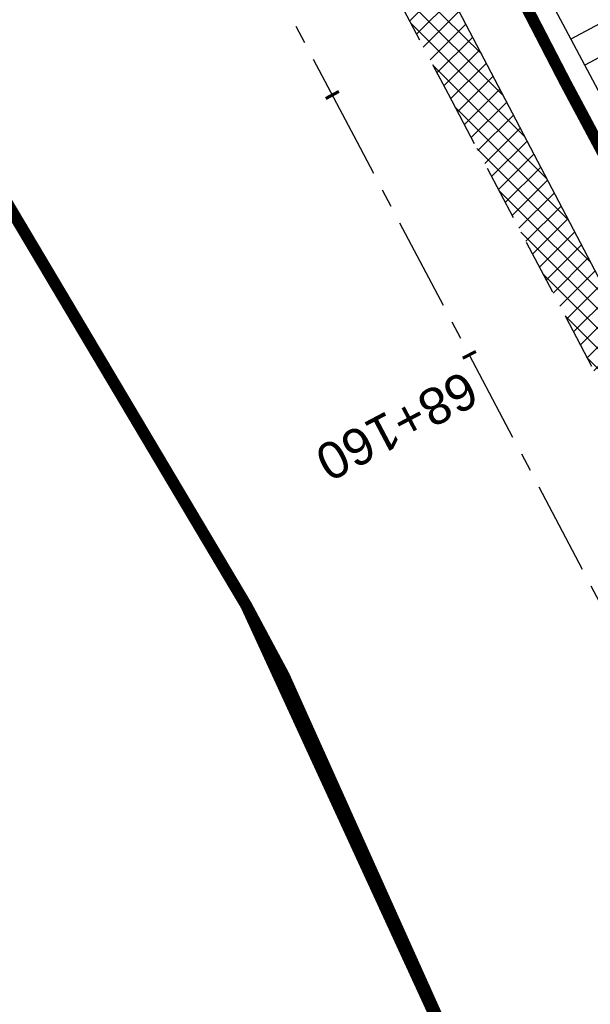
# Model space of a CAD drawing. Header units: metres. Extents: x 7529682 to 7533711, y 5721195 to 5727842.
# Tile 145 of 232: x 7530475 to 7530494, y 5726290 to 5726323. Entities that reach past the tile are written whole.
import ezdxf

# ---------------------------------------------------------------- set-up
doc = ezdxf.new("R2010")
doc.units = ezdxf.units.M
for name, pattern in [('817-dzialki-09-05-04$0$HIDDEN', [0.375, 0.25, -0.125]), ('ACAD_ISO05W100', [33, 24, -3, 0, -3, 0, -3]), ('CENTER', [50.800000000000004, 31.75, -6.35, 6.35, -6.35]), ('HIDDEN', [9.524999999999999, 6.35, -3.175])]:
    doc.linetypes.add(name, pattern=pattern)
for name, color, linetype in [('C-DROGI-SYTUACJA-ETYKIETY', 7, 'Continuous'), ('D-hatch-pobocza', 131, 'Continuous'), ('D-pobocza', 60, 'Continuous'), ('D-rowy', 160, 'Continuous'), ('D-skarpa', 2, 'Continuous'), ('D-skarpa-kreskowanie', 2, 'Continuous')]:
    doc.layers.add(name, color=color, linetype=linetype)
doc.layers.add('D-hatch-ciag-pieszo-rowerowy', color=7, linetype='Continuous', lineweight=13, true_color=0xff9f80)
doc.layers.add('D-LR-etap-III', color=7, linetype='817-dzialki-09-05-04$0$HIDDEN', lineweight=50, true_color=0x00008f)
for name, color, linetype, lineweight in [('D-krawędzie', 3, 'Continuous', 30), ('D-oś', 10, 'CENTER', 30), ('D-pas-drogowy', 7, 'ACAD_ISO05W100', 50)]:
    doc.layers.add(name, color=color, linetype=linetype, lineweight=lineweight)
doc.styles.get("Standard").update_dxf_attribs({"font": 'arial.ttf'})
pattern_1 = [(45, (0, 0), (-0.3367596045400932, 0.3367596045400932), []), (135, (0, 0), (-0.3367596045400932, -0.3367596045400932), [])]

# ---------------------------------------------------------------- blocks, each defined once
blk = doc.blocks.new('AeccTickLine')
at = {"color": 0, "linetype": 'ByBlock', "lineweight": -2}
blk.add_line((0, 1), (-3.673819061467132e-16, -1), dxfattribs=at)

msp = doc.modelspace()

# ---------------------------------------------------------------- hatches: boundary and pattern name
at = {"layer": 'D-hatch-ciag-pieszo-rowerowy'}
h = msp.add_hatch(dxfattribs=at)
h.set_pattern_fill('ANSI37', color=256, scale=0.15, style=0)
h.set_pattern_definition(pattern_1)
edge = h.paths.add_edge_path()
edge.add_line((7530579.998522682, 5726163.493739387), (7530582.284496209, 5726164.518555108))
edge.add_line((7530582.284496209, 5726164.518555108), (7530574.938047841, 5726178.433592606))
edge.add_arc((7530619.154135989, 5726201.777490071), 49.99999999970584, 202.6680019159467, 207.8318275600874, ccw=False)
edge.add_line((7530573.016462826, 5726182.507951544), (7530570.149922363, 5726189.371401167))
edge.add_arc((7530524.012249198, 5726170.10186264), 50.00000000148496, 22.66800191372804, 27.59343639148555)
edge.add_line((7530568.325081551, 5726193.261588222), (7530565.111118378, 5726199.411048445))
edge.add_arc((7530529.660852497, 5726180.883267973), 40.00000000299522, 27.5934364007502, 33.13088798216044)
edge.add_line((7530563.157820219, 5726202.745407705), (7530555.510576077, 5726214.462444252))
edge.add_arc((7530589.007543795, 5726236.324583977), 39.99999999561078, 208.4475238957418, 213.1308879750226, ccw=False)
edge.add_line((7530553.837393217, 5726217.270437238), (7530543.027684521, 5726237.223001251))
edge.add_line((7530543.027684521, 5726237.223001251), (7530528.098577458, 5726266.318802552))
edge.add_line((7530528.098577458, 5726266.318802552), (7530507.524476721, 5726305.703644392))
edge.add_line((7530507.524476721, 5726305.703644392), (7530488.365786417, 5726341.908676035))
edge.add_line((7530488.365786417, 5726341.908676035), (7530485.291037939, 5726347.724119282))
edge.add_line((7530485.291037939, 5726347.724119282), (7530482.336740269, 5726347.963133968))
edge.add_line((7530482.336740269, 5726347.963133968), (7530486.156097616, 5726340.739370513))
edge.add_line((7530486.156097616, 5726340.739370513), (7530505.311679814, 5726304.540212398))
edge.add_line((7530505.311679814, 5726304.540212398), (7530525.878466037, 5726265.169372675))
edge.add_line((7530525.878466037, 5726265.169372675), (7530540.816194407, 5726236.056769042))
edge.add_line((7530540.816194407, 5726236.056769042), (7530551.687957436, 5726215.98966512))
edge.add_arc((7530586.858108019, 5726235.043811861), 40.00000000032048, 208.4475238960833, 213.1308879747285)
edge.add_line((7530553.361140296, 5726213.181672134), (7530560.998180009, 5726201.480270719))
edge.add_arc((7530527.501212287, 5726179.618130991), 40.00000000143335, 27.59343638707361, 33.130887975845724, ccw=False)
edge.add_line((7530562.95147817, 5726198.145911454), (7530566.059636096, 5726192.19889448))
edge.add_arc((7530521.746803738, 5726169.039168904), 50.00000000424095, 22.668001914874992, 27.593436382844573, ccw=False)
edge.add_line((7530567.884476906, 5726188.308707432), (7530570.753025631, 5726181.440449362))
edge.add_arc((7530616.890698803, 5726200.709987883), 50.00000000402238, 202.6680019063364, 207.8318275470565)
edge.add_line((7530572.674610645, 5726177.366090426), (7530579.998522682, 5726163.493739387))
at = {"layer": 'D-hatch-pobocza'}
h = msp.add_hatch(dxfattribs=at)
h.set_pattern_fill('ANSI37', color=256, scale=0.15, style=0)
h.set_pattern_definition(pattern_1)
h.paths.add_polyline_path([(7530484.05, 5726334.34), (7530471.92, 5726357.11), (7530458.95, 5726381.07), (7530447.57, 5726403.23), (7530435.55, 5726425.46), (7530424.34, 5726446.96), (7530408.219999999, 5726477.68), (7530396.719999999, 5726499.26), (7530381.74, 5726527.87), (7530371.44, 5726547.5), (7530359.58, 5726569.81), (7530349.42, 5726588.72), (7530332.29, 5726621.37), (7530323.719999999, 5726638.05), (7530306.54, 5726670.82), (7530298.559999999, 5726686.33), (7530287.259999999, 5726707.54), (7530284.291048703, 5726713.261271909), (7530282.669641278, 5726712.403913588), (7530284.501430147, 5726708.939695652), (7530291.375516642, 5726695.939652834), (7530296.045865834, 5726687.107244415), (7530304.46414878, 5726671.186868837), (7530316.603827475, 5726648.181421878), (7530333.058434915, 5726617.014067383), (7530350.00379698, 5726585.00616126), (7530367.257623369, 5726552.315762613), (7530385.762825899, 5726517.234589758), (7530404.054360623, 5726482.546167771), (7530421.086512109, 5726450.182125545), (7530442.441939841, 5726409.661369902), (7530463.421308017, 5726369.849931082), (7530489.269347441, 5726320.82820421), (7530506.411845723, 5726288.291398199), (7530524.314558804, 5726254.7836642), (7530540.549094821, 5726224.891183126), (7530548.272673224, 5726210.668598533), (7530551.69684983, 5726207.034942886), (7530543.21, 5726222.9), (7530538.34, 5726232.11), (7530533.7, 5726240.35), (7530511.95, 5726280.97), (7530499.24, 5726305.31)])

# ---------------------------------------------------------------- linework, layer by layer
at = {"layer": 'D-krawędzie', "linetype": 'HIDDEN', "ltscale": 0.3}
msp.add_lwpolyline([(7530304.46414878, 5726671.186868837), (7530316.603827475, 5726648.181421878), (7530333.058434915, 5726617.014067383), (7530350.00379698, 5726585.00616126), (7530367.257623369, 5726552.315762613), (7530385.762825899, 5726517.234589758), (7530404.054360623, 5726482.546167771), (7530421.086512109, 5726450.182125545), (7530442.441939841, 5726409.661369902), (7530463.421308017, 5726369.849931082), (7530489.269347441, 5726320.82820421), (7530506.411845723, 5726288.291398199), (7530524.314558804, 5726254.7836642), (7530540.549094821, 5726224.891183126), (7530548.24, 5726210.73)], dxfattribs=at)
at = {"layer": 'D-LR-etap-III', "ltscale": 10, "flags": 128}
msp.add_lwpolyline([(7531750.474471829, 5723895.103125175, 0.4, 0.4, 0), (7531750.505, 5723895.13, 0.4, 0.4, 0), (7531682.71, 5724022.92, 0.4, 0.4, 0), (7531619.177023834, 5724147.203692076, 0.4, 0.4, 0), (7531592.308960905, 5724198.48863389, 0.4, 0.4, 0), (7531553.263875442, 5724272.918564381, 0.4, 0.4, 0), (7531504.019999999, 5724366.79, 0.4, 0.4, 0), (7531482.09, 5724407.62, 0.4, 0.4, 0), (7531412.350402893, 5724541.182759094, 0.4, 0.4, 0), (7531388.463669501, 5724586.929768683, 0.4, 0.4, 0), (7531345.12, 5724669.94, 0.4, 0.4, 0), (7531127.66, 5725081.67, 0.4, 0.4, 0), (7531059.253139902, 5725211.040795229, 0.4, 0.4, 0), (7531008.007244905, 5725307.953830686, 0.4, 0.4, 0), (7530964.181635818, 5725390.835555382, 0.4, 0.4, 0), (7530914.557354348, 5725484.683561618, 0.4, 0.4, 0), (7530865.243241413, 5725577.493975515, 0.4, 0.4, 0), (7530840.085257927, 5725624.058651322, 0.4, 0.4, 0), (7530802.559525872, 5725694.924584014, 0.4, 0.4, 0), (7530755.54, 5725787.51, 0.4, 0.4, 0), (7530708.717810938, 5725876.303221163, 0.4, 0.4, 0), (7530695.12, 5725902.09, 0.4, 0.4, 0), (7530642.91397006, 5726001.07839487, 0.4, 0.4, 0), (7530634.934723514, 5726016.146615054, 0.4, 0.4, 0), (7530610.820000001, 5726061.929999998, 0.4, 0.4, 0), (7530610.820000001, 5726061.929999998, 0.4, 0.4, 0), (7530607.21, 5726063.51, 0.4, 0.4, 0), (7530597.42, 5726080.68, 0.4, 0.4, 0), (7530591.16, 5726088.44, 0.4, 0.4, 0), (7530581.28, 5726107.21, 0.4, 0.4, 0), (7530571.29, 5726130.56, 0.4, 0.4, 0), (7530549.554994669, 5726171.527317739, 0.4, 0.4, 0), (7530531.014309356, 5726206.473807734, 0.4, 0.4, 0), (7530516.461208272, 5726236.016618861, 0.4, 0.4, 0), (7530500.798929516, 5726266.141265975, 0.4, 0.4, 0), (7530491.349999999, 5726283.94, 0.4, 0.4, 0), (7530482.4, 5726303.41, 0.4, 0.4, 0), (7530482.4, 5726303.41, 0.4, 0.4, 0), (7530450.41, 5726357.28, 0.4, 0.4, 0), (7530397.759396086, 5726458.499907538, 0.4, 0.4, 0), (7530334.707815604, 5726583.664702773, 0.4, 0.4, 0), (7530303.939274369, 5726645.167943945, 0.4, 0.4, 0), (7530300.509779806, 5726651.777515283, 0.4, 0.4, 0), (7530289.213532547, 5726671.966724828, 0.4, 0.4, 0), (7530281.54, 5726685.57, 0.4, 0.4, 0), (7530261.37085633, 5726724.163374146, 0.4, 0.4, 0), (7530254.03, 5726738.21, 0.4, 0.4, 0), (7530197.219999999, 5726845.06, 0.4, 0.4, 0), (7530194.71, 5726849.15, 0.4, 0.4, 0), (7530195.92, 5726850.75, 0.4, 0.4, 0), (7530170.546669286, 5726892.961489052, 0.4, 0.4, 0), (7530143.174718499, 5726945.065838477, 0.4, 0.4, 0), (7530105.059999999, 5727018.32, 0.4, 0.4, 0), (7530100.059999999, 5727027.16, 0.4, 0.4, 0), (7530062.318670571, 5727099.625398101, 0.4, 0.4, 0), (7530015.378537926, 5727189.420463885, 0.4, 0.4, 0), (7529983.207960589, 5727250.206596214, 0.4, 0.4, 0), (7529953.284293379, 5727306.74720398, 0.4, 0.4, 0), (7529900.67053443, 5727406.15903814, 0.4, 0.4, 0), (7529890.630239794, 5727425.131178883, 0.4, 0.4, 0), (7529875.155383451, 5727454.426350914, 0.4, 0.4, 0), (7529857.560096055, 5727487.787346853, 0.4, 0.4, 0), (7529835.194401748, 5727530.19312405, 0.4, 0.4, 0), (7529811.740544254, 5727574.662079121, 0.4, 0.4, 0), (7529792.101859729, 5727611.922638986, 0.4, 0.4, 0), (7529768.066117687, 5727657.469613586, 0.4, 0.4, 0), (7529755.210566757, 5727682.131373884, 0.4, 0.4, 0), (7529753.309999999, 5727681.13, 0.4, 0.4, 0), (7529739.21, 5727707.77, 0.4, 0.4, 0), (7529735.394745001, 5727711.251990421, 0.4, 0.4, 0), (7529725.42, 5727730.2, 0.4, 0.4, 0), (7529723.55, 5727729.88, 0.4, 0.4, 0), (7529695.566668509, 5727782.932080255, 0.4, 0.4, 0), (7529717.67971874, 5727794.024357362, 0.4, 0.4, 0), (7529736.274870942, 5727758.647400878, 0.4, 0.4, 0), (7529736.274870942, 5727758.647400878, 0.4, 0.4, 0), (7529744.511003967, 5727750.406106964, 0.4, 0.4, 0), (7529744.511003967, 5727750.406106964, 0.4, 0.4, 0), (7529750.282568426, 5727738.549848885, 0.4, 0.4, 0), (7529777.108510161, 5727687.569424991, 0.4, 0.4, 0), (7529796.51537536, 5727651.329932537, 0.4, 0.4, 0), (7529814.937945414, 5727616.793170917, 0.4, 0.4, 0), (7529839.006722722, 5727572.303976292, 0.4, 0.4, 0), (7529860.617626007, 5727532.509108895, 0.4, 0.4, 0), (7529882.348967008, 5727491.504261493, 0.4, 0.4, 0), (7529904.865139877, 5727449.096370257, 0.4, 0.4, 0), (7529920.747384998, 5727418.884773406, 0.4, 0.4, 0), (7529946.676504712, 5727368.547487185, 0.4, 0.4, 0), (7529972.024701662, 5727320.573310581, 0.4, 0.4, 0), (7529987.740014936, 5727290.153392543, 0.4, 0.4, 0), (7529996.497385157, 5727273.661630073, 0.4, 0.4, 0), (7530017.541471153, 5727234.202689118, 0.4, 0.4, 0), (7530033.053657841, 5727204.864166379, 0.4, 0.4, 0), (7530051.622983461, 5727170.222745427, 0.4, 0.4, 0), (7530069.276612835, 5727137.015751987, 0.4, 0.4, 0), (7530089.385386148, 5727097.533639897, 0.4, 0.4, 0), (7530109.712512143, 5727060.746615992, 0.4, 0.4, 0), (7530136.769722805, 5727011.640131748, 0.4, 0.4, 0), (7530162.446686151, 5726962.743777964, 0.4, 0.4, 0), (7530187.674104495, 5726916.992101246, 0.4, 0.4, 0), (7530207.820739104, 5726879.335323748, 0.4, 0.4, 0), (7530230.625609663, 5726834.518686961, 0.4, 0.4, 0), (7530262.288093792, 5726776.61832811, 0.4, 0.4, 0), (7530277.509672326, 5726760.213143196, 0.4, 0.4, 0), (7530286.036865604, 5726744.106684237, 0.4, 0.4, 0), (7530288.097472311, 5726735.884066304, 0.4, 0.4, 0), (7530290.393870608, 5726725.046963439, 0.4, 0.4, 0), (7530296.17664807, 5726713.582980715, 0.4, 0.4, 0), (7530302.726195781, 5726701.18226779, 0.4, 0.4, 0), (7530325.685047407, 5726657.466383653, 0.4, 0.4, 0), (7530343.243978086, 5726623.648592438, 0.4, 0.4, 0), (7530360.229820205, 5726591.746871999, 0.4, 0.4, 0), (7530383.20855044, 5726548.059469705, 0.4, 0.4, 0), (7530406.017875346, 5726503.605514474, 0.4, 0.4, 0), (7530427.464919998, 5726462.620289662, 0.4, 0.4, 0), (7530447.9278544, 5726424.388014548, 0.4, 0.4, 0), (7530471.126878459, 5726379.920667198, 0.4, 0.4, 0), (7530490.501003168, 5726343.033350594, 0.4, 0.4, 0), (7530509.499458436, 5726306.733076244, 0.4, 0.4, 0), (7530529.890269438, 5726267.244072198, 0.4, 0.4, 0), (7530543.852446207, 5726238.990319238, 0.4, 0.4, 0), (7530554.808897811, 5726218.943990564, 0.4, 0.4, 0), (7530559.027108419, 5726212.223286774, 0.4, 0.4, 0), (7530563.060988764, 5726206.409670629, 0.4, 0.4, 0), (7530566.93354971, 5726200.463543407, 0.4, 0.4, 0), (7530569.771022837, 5726194.901501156, 0.4, 0.4, 0), (7530571.47319415, 5726191.282350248, 0.4, 0.4, 0), (7530572.839142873, 5726188.024533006, 0.4, 0.4, 0), (7530575.295071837, 5726182.034664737, 0.4, 0.4, 0), (7530579.736851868, 5726173.306070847, 0.4, 0.4, 0), (7530583.3, 5726167.41, 0.4, 0.4, 0), (7530593.4, 5726163.33, 0.4, 0.4, 0), (7530598.618375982, 5726155.264489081, 0.4, 0.4, 0), (7530608.258304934, 5726140.497132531, 0.4, 0.4, 0), (7530603.269999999, 5726136.83, 0.4, 0.4, 0), (7530606.53, 5726131.84, 0.4, 0.4, 0), (7530604.239057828, 5726124.21679044, 0.4, 0.4, 0), (7530605.847136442, 5726121.630127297, 0.4, 0.4, 0), (7530608.971611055, 5726116.164124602, 0.4, 0.4, 0), (7530618.114293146, 5726097.791111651, 0.4, 0.4, 0), (7530651.213125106, 5726034.959524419, 0.4, 0.4, 0), (7530670.243741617, 5725998.61095082, 0.4, 0.4, 0), (7530698.075474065, 5725945.952624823, 0.4, 0.4, 0), (7530716.505955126, 5725911.3051464, 0.4, 0.4, 0), (7530735.223454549, 5725875.667401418, 0.4, 0.4, 0), (7530752.504235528, 5725842.154920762, 0.4, 0.4, 0), (7530778.310652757, 5725793.501254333, 0.4, 0.4, 0), (7530797.499961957, 5725756.381811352, 0.4, 0.4, 0), (7530812.518974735, 5725728.28874362, 0.4, 0.4, 0), (7530820.039295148, 5725713.160404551, 0.4, 0.4, 0), (7530822.422446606, 5725710.193574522, 0.4, 0.4, 0), (7530833.154893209, 5725688.800634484, 0.4, 0.4, 0), (7530849.629354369, 5725656.158601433, 0.4, 0.4, 0), (7530867.98290276, 5725621.963939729, 0.4, 0.4, 0), (7530872.629809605, 5725612.88760475, 0.4, 0.4, 0), (7530880.354488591, 5725597.594500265, 0.4, 0.4, 0), (7530883.839446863, 5725593.389159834, 0.4, 0.4, 0), (7530891.782113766, 5725587.763349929, 0.4, 0.4, 0), (7530895.038670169, 5725584.280746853, 0.4, 0.4, 0), (7530897.033644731, 5725580.941110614, 0.4, 0.4, 0), (7530900.951646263, 5725579.945856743, 0.4, 0.4, 0), (7530904.80970798, 5725571.977328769, 0.4, 0.4, 0), (7530903.682362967, 5725568.566434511, 0.4, 0.4, 0), (7530908.900614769, 5725558.844845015, 0.4, 0.4, 0), (7530910.252030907, 5725545.671606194, 0.4, 0.4, 0), (7530912.872986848, 5725538.645543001, 0.4, 0.4, 0), (7530945.278171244, 5725478.464284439, 0.4, 0.4, 0), (7530959.692318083, 5725450.24628822, 0.4, 0.4, 0), (7531002.82670893, 5725368.192370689, 0.4, 0.4, 0), (7531044.703532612, 5725290.314293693, 0.4, 0.4, 0), (7531064.098839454, 5725253.212562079, 0.4, 0.4, 0), (7531083.010253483, 5725216.677517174, 0.4, 0.4, 0), (7531113.013137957, 5725158.465613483, 0.4, 0.4, 0), (7531137.364304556, 5725113.07076138, 0.4, 0.4, 0), (7531150.830830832, 5725086.711759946, 0.4, 0.4, 0), (7531159.745663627, 5725076.640848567, 0.4, 0.4, 0), (7531166.309999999, 5725074.58, 0.4, 0.4, 0), (7531172.29, 5725062.58, 0.4, 0.4, 0), (7531170.589828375, 5725055.605912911, 0.4, 0.4, 0), (7531173.732823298, 5725044.080706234, 0.4, 0.4, 0), (7531215.342008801, 5724964.859648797, 0.4, 0.4, 0), (7531238.054496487, 5724921.684649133, 0.4, 0.4, 0), (7531262.389821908, 5724875.282876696, 0.4, 0.4, 0), (7531295.587160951, 5724811.265731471, 0.4, 0.4, 0), (7531348.487908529, 5724712.362812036, 0.4, 0.4, 0), (7531363.740817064, 5724682.68394264, 0.4, 0.4, 0), (7531366.986905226, 5724675.865317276, 0.4, 0.4, 0), (7531382.541261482, 5724646.110625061, 0.4, 0.4, 0), (7531401.299165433, 5724610.874551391, 0.4, 0.4, 0), (7531428.964837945, 5724558.862274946, 0.4, 0.4, 0), (7531449.111202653, 5724520.397801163, 0.4, 0.4, 0), (7531477.292992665, 5724465.831467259, 0.4, 0.4, 0), (7531500.996290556, 5724421.112506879, 0.4, 0.4, 0), (7531512.121834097, 5724400.549045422, 0.4, 0.4, 0), (7531513.78163794, 5724396.757451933, 0.4, 0.4, 0), (7531526.32, 5724379.39, 0.4, 0.4, 0), (7531566.783642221, 5724302.73628205, 0.4, 0.4, 0), (7531578.579156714, 5724282.774819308, 0.4, 0.4, 0), (7531584.232619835, 5724273.111246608, 0.4, 0.4, 0), (7531590.109283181, 5724263.508189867, 0.4, 0.4, 0), (7531593.027899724, 5724258.771479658, 0.4, 0.4, 0), (7531595.711841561, 5724254.226824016, 0.4, 0.4, 0), (7531601.659976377, 5724243.898197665, 0.4, 0.4, 0), (7531606.097733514, 5724235.986407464, 0.4, 0.4, 0), (7531609.382207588, 5724230.799061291, 0.4, 0.4, 0), (7531611.580260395, 5724227.671180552, 0.4, 0.4, 0), (7531612.707802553, 5724225.86410867, 0.4, 0.4, 0), (7531618.665224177, 5724214.480919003, 0.4, 0.4, 0), (7531619.885522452, 5724212.333950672, 0.4, 0.4, 0), (7531620.931818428, 5724210.787064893, 0.4, 0.4, 0), (7531623.518605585, 5724207.111542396, 0.4, 0.4, 0), (7531626.143926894, 5724203.61306897, 0.4, 0.4, 0), (7531632.022984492, 5724196.485954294, 0.4, 0.4, 0), (7531653.949089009, 5724152.617641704, 0.4, 0.4, 0), (7531656.750690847, 5724143.103797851, 0.4, 0.4, 0), (7531659.61440691, 5724133.254504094, 0.4, 0.4, 0), (7531661.627147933, 5724128.646047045, 0.4, 0.4, 0.01093811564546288), (7531674.314987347, 5724101.43546424, 0.4, 0.4, 0), (7531685.137626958, 5724081.408252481, 0.4, 0.4, 0), (7531692.159945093, 5724066.277333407, 0.4, 0.4, 0), (7531699.662164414, 5724051.388120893, 0.4, 0.4, 0), (7531704.480624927, 5724040.808561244, 0.4, 0.4, 0), (7531704.480624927, 5724040.808561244, 0.4, 0.4, 0), (7531704.401251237, 5724037.368913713, 0.4, 0.4, 0), (7531720.383609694, 5724003.441317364, 0.4, 0.4, 0), (7531728.79890528, 5723986.206298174, 0.4, 0.4, 0), (7531733.237926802, 5723977.192631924, 0.4, 0.4, 0), (7531736.750027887, 5723969.505210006, 0.4, 0.4, 0), (7531737.336143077, 5723968.518916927, 0.4, 0.4, 0), (7531738.285051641, 5723967.699360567, 0.4, 0.4, 0), (7531742.180915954, 5723962.346428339, 0.4, 0.4, 0), (7531744.286141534, 5723958.615526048, 0.4, 0.4, 0), (7531755.393260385, 5723944.192617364, 0.4, 0.4, 0), (7531758.69, 5723936.76, 0.4, 0.4, 0), (7531780.08, 5723929.25, 0.4, 0.4, 0), (7531792.611989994, 5723906.337708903, 0.4, 0.4, 0), (7531792.611989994, 5723906.337708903, 0.4, 0.4, 0), (7531756.962094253, 5723883.055323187, 0.4, 0.4, 0), (7531750.46, 5723895.130000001, 0.4, 0.4, 0), (7531750.46, 5723895.130000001, 0, 0, 0)], format="xyseb", dxfattribs=at)
at = {"layer": 'D-oś', "ltscale": 0.1}
msp.add_lwpolyline([(7530594.845000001, 5726110.895), (7530540.21, 5726214.45), (7530503.320056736, 5726286.650988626), (7530486.173361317, 5726319.195761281), (7530460.324927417, 5726368.21823651), (7530439.345630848, 5726408.029539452), (7530417.989237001, 5726448.552129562), (7530400.958415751, 5726480.913646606), (7530382.667120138, 5726515.601615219), (7530364.162298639, 5726550.68206594), (7530346.909504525, 5726583.37050876), (7530329.964237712, 5726615.378234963), (7530313.508365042, 5726646.547986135), (7530301.370075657, 5726669.550802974)], dxfattribs=at)
at = {"layer": 'D-pas-drogowy', "ltscale": 0.2, "flags": 128}
msp.add_lwpolyline([(7531633.018560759, 5724182.834272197, 0.4, 0.4, 0), (7531617.558899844, 5724211.608162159, 0.4, 0.4, 0), (7531566.783642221, 5724302.73628205, 0.4, 0.4, 0), (7531538.419082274, 5724356.469679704, 0.4, 0.4, 0), (7531526.32, 5724379.39, 0.4, 0.4, 0), (7531516.102085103, 5724393.607319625, 0.4, 0.4, 0.001485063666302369), (7531513.78037409, 5724396.837773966, 0.4, 0.4, 0), (7531501.87, 5724413.41, 0.4, 0.4, 0), (7531474.926107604, 5724464.507896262, 0.4, 0.4, 0), (7531446.200436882, 5724518.992313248, 0.4, 0.4, 0), (7531424.962185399, 5724559.262257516, 0.4, 0.4, 0), (7531398.444460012, 5724609.565801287, 0.4, 0.4, 0), (7531379.647455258, 5724645.216004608, 0.4, 0.4, 0), (7531365.23, 5724672.56, 0.4, 0.4, 0), (7531341.305752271, 5724717.915356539, 0.4, 0.4, 0), (7531312.899996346, 5724771.788898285, 0.4, 0.4, 0), (7531292.590923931, 5724810.306502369, 0.4, 0.4, 0), (7531259.391619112, 5724873.271351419, 0.4, 0.4, 0), (7531233.740401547, 5724921.922582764, 0.4, 0.4, 0), (7531203.072738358, 5724980.092044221, 0.4, 0.4, 0), (7531173.471398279, 5725036.225177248, 0.4, 0.4, 0), (7531168.269999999, 5725046.09, 0.4, 0.4, 0), (7531172.29, 5725062.58, 0.4, 0.4, 0), (7531166.309999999, 5725074.58, 0.4, 0.4, 0), (7531150.32, 5725079.6, 0.4, 0.4, 0), (7531141.5, 5725096.43, 0.4, 0.4, 0), (7531109.311735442, 5725157.814415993, 0.4, 0.4, 0), (7531086.641300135, 5725201.047918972, 0.4, 0.4, 0), (7531059.198258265, 5725253.383662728, 0.4, 0.4, 0), (7531028.206828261, 5725312.48946212, 0.4, 0.4, 0), (7530999.104694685, 5725367.990143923, 0.4, 0.4, 0), (7530956.247527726, 5725449.724815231, 0.4, 0.4, 0), (7530924.397774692, 5725510.463768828, 0.4, 0.4, 0), (7530897.509999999, 5725561.74, 0.4, 0.4, 0), (7530894.46, 5725566.14, 0.4, 0.4, 0), (7530892.16, 5725570.49, 0.4, 0.4, 0), (7530869.362688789, 5725613.307018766, 0.4, 0.4, 0), (7530861.693971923, 5725627.704613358, 0.4, 0.4, 0), (7530852.74, 5725644.52, 0.4, 0.4, 0), (7530831.509999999, 5725684.2, 0.4, 0.4, 0), (7530811.13, 5725722.52, 0.4, 0.4, 0), (7530792.3476413, 5725757.940652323, 0.4, 0.4, 0), (7530768.03, 5725803.8, 0.4, 0.4, 0), (7530748.768542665, 5725840.178507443, 0.4, 0.4, 0), (7530727.7, 5725879.97, 0.4, 0.4, 0), (7530712.0981582, 5725909.54523909, 0.4, 0.4, 0), (7530693.644105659, 5725944.645156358, 0.4, 0.4, 0), (7530665.702224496, 5725997.538976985, 0.4, 0.4, 0), (7530641.759999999, 5726042.88, 0.4, 0.4, 0), (7530616.5, 5726091.48, 0.4, 0.4, 0), (7530604.628439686, 5726114.319880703, 0.4, 0.4, -0.007762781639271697), (7530602.5, 5726118.43, 0.4, 0.4, 0), (7530603.992037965, 5726123.394821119, 0.4, 0.4, 0), (7530606.53, 5726131.84, 0.4, 0.4, 0), (7530603.269999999, 5726136.83, 0.4, 0.4, 0), (7530593.775620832, 5726151.368713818, 0.4, 0.4, 0), (7530590.202637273, 5726156.84001263, 0.4, 0.4, 0), (7530583.3, 5726167.41, 0.4, 0.4, 0), (7530580.578343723, 5726170.427567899, 0.4, 0.4, 0), (7530575.849999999, 5726175.67, 0.4, 0.4, 0), (7530569.009999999, 5726186.66, 0.4, 0.4, 0), (7530562.555322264, 5726199.189409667, 0.4, 0.4, 0), (7530555.67, 5726211.39, 0.4, 0.4, 0), (7530548.29, 5726224.23, 0.4, 0.4, 0), (7530540.58, 5726237.71, 0.4, 0.4, 0), (7530532.679999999, 5726252.65, 0.4, 0.4, 0), (7530524.059999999, 5726269.35, 0.4, 0.4, 0), (7530502.82, 5726309.91, 0.4, 0.4, 0), (7530488.83, 5726336.63, 0.4, 0.4, 0), (7530466.03, 5726380.16, 0.4, 0.4, 0), (7530438.469999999, 5726432.77, 0.4, 0.4, 0), (7530424.53, 5726459.09, 0.4, 0.4, 0), (7530401.63, 5726502.97, 0.4, 0.4, 0), (7530383.38, 5726538.06, 0.4, 0.4, 0), (7530353.969999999, 5726593.52, 0.4, 0.4, 0), (7530338.469999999, 5726622.74, 0.4, 0.4, 0), (7530322.009999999, 5726653.88, 0.4, 0.4, 0), (7530297.54, 5726700.33, 0.4, 0.4, 0), (7530287.38, 5726719.6, 0.4, 0.4, 0), (7530285.94993921, 5726722.315508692, 0.4, 0.4, 0), (7530280.259999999, 5726733.12, 0.4, 0.4, 0), (7530266.73, 5726758.74, 0.4, 0.4, 0), (7530260.42, 5726770.47, 0.4, 0.4, 0), (7530253.25, 5726783.82, 0.4, 0.4, 0), (7530244.95, 5726799.33, 0.4, 0.4, 0), (7530239.389999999, 5726808.49, 0.4, 0.4, 0), (7530238.29, 5726807.9, 0.4, 0.4, 0), (7530218.11, 5726850.67, 0.4, 0.4, 0), (7530175.906646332, 5726928.168028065, 0.4, 0.4, 0), (7530096.679999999, 5727076.15, 0.4, 0.4, 0), (7530094.679999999, 5727079.89, 0.4, 0.4, 0), (7530064.59693469, 5727135.522637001, 0.4, 0.4, 0), (7530046.730970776, 5727168.8921561, 0.4, 0.4, 0), (7530025.803045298, 5727208.461374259, 0.4, 0.4, 0), (7530012.846501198, 5727232.979315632, 0.4, 0.4, 0), (7529994.15, 5727268.45, 0.4, 0.4, 0), (7529981.670868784, 5727291.93018666, 0.4, 0.4, 0), (7529949.889999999, 5727351.73, 0.4, 0.4, 0), (7529924.75, 5727399.03, 0.4, 0.4, 0), (7529915.515824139, 5727417.099754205, 0.4, 0.4, 0), (7529885.83, 5727475.19, 0.4, 0.4, 0), (7529862.559999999, 5727519.97, 0.4, 0.4, 0), (7529852.984923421, 5727538.191086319, 0.4, 0.4, 0), (7529836.513084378, 5727569.51130111, 0.4, 0.4, 0), (7529815.36890814, 5727609.140983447, 0.4, 0.4, 0), (7529792.795203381, 5727651.247499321, 0.4, 0.4, 0), (7529774.199114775, 5727685.858348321, 0.4, 0.4, 0), (7529746.966026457, 5727736.059440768, 0.4, 0.4, 0), (7529733.92, 5727757.62, 0.4, 0.4, 0), (7529708.607472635, 5727806.388536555, 0.4, 0.4, 0), (7529688.491967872, 5727796.344621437, 0.4, 0.4, 0), (7529723.55, 5727729.88, 0.4, 0.4, 0), (7529725.42, 5727730.2, 0.4, 0.4, 0), (7529735.38, 5727711.28, 0.4, 0.4, 0), (7529739.21, 5727707.77, 0.4, 0.4, 0), (7529753.309999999, 5727681.13, 0.4, 0.4, 0), (7529755.178396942, 5727682.114424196, 0.4, 0.4, 0), (7529792.101859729, 5727611.922638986, 0.4, 0.4, 0), (7529811.740544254, 5727574.662079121, 0.4, 0.4, 0), (7529835.194401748, 5727530.19312405, 0.4, 0.4, 0), (7529857.560096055, 5727487.787346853, 0.4, 0.4, 0), (7529875.155383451, 5727454.426350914, 0.4, 0.4, 0), (7529890.630239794, 5727425.131178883, 0.4, 0.4, 0), (7529900.67053443, 5727406.15903814, 0.4, 0.4, 0), (7529953.284293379, 5727306.74720398, 0.4, 0.4, 0), (7529983.207960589, 5727250.206596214, 0.4, 0.4, 0), (7530015.378537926, 5727189.420463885, 0.4, 0.4, 0), (7530062.318670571, 5727099.625398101, 0.4, 0.4, 0), (7530100.059999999, 5727027.16, 0.4, 0.4, 0), (7530105.059999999, 5727018.32, 0.4, 0.4, 0), (7530143.174718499, 5726945.065838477, 0.4, 0.4, 0), (7530170.546669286, 5726892.961489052, 0.4, 0.4, 0), (7530195.92, 5726850.75, 0.4, 0.4, 0), (7530194.71, 5726849.15, 0.4, 0.4, 0), (7530197.219999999, 5726845.06, 0.4, 0.4, 0), (7530254.03, 5726738.21, 0.4, 0.4, 0), (7530261.37085633, 5726724.163374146, 0.4, 0.4, 0), (7530281.54, 5726685.57, 0.4, 0.4, 0), (7530289.213532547, 5726671.966724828, 0.4, 0.4, 0), (7530300.509779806, 5726651.777515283, 0.4, 0.4, 0), (7530303.939274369, 5726645.167943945, 0.4, 0.4, 0), (7530334.707815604, 5726583.664702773, 0.4, 0.4, 0), (7530397.759396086, 5726458.499907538, 0.4, 0.4, 0), (7530450.41, 5726357.28, 0.4, 0.4, 0), (7530482.4, 5726303.41, 0.4, 0.4, 0), (7530483.687990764, 5726301.003383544, 0.4, 0.4, 0), (7530491.349999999, 5726283.94, 0.4, 0.4, 0), (7530512.67, 5726243.78, 0.4, 0.4, 0), (7530529.429999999, 5726209.46, 0.4, 0.4, 0), (7530571.29, 5726130.56, 0.4, 0.4, 0), (7530581.28, 5726107.21, 0.4, 0.4, 0), (7530591.16, 5726088.44, 0.4, 0.4, 0), (7530597.42, 5726080.68, 0.4, 0.4, 0), (7530607.21, 5726063.51, 0.4, 0.4, 0), (7530610.820000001, 5726061.929999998, 0.4, 0.4, 0), (7530634.934723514, 5726016.146615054, 0.4, 0.4, 0), (7530642.91397006, 5726001.07839487, 0.4, 0.4, 0), (7530695.12, 5725902.09, 0.4, 0.4, 0), (7530708.717810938, 5725876.303221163, 0.4, 0.4, 0), (7530755.54, 5725787.51, 0.4, 0.4, 0), (7530802.559525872, 5725694.924584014, 0.4, 0.4, 0), (7530840.085257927, 5725624.058651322, 0.4, 0.4, 0), (7530865.243241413, 5725577.493975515, 0.4, 0.4, 0), (7530914.557354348, 5725484.683561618, 0.4, 0.4, 0), (7530964.181635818, 5725390.835555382, 0.4, 0.4, 0), (7531008.007244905, 5725307.953830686, 0.4, 0.4, 0), (7531059.253139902, 5725211.040795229, 0.4, 0.4, 0), (7531127.66, 5725081.67, 0.4, 0.4, 0), (7531345.12, 5724669.94, 0.4, 0.4, 0), (7531388.463669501, 5724586.929768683, 0.4, 0.4, 0), (7531412.350402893, 5724541.182759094, 0.4, 0.4, 0), (7531482.09, 5724407.62, 0.4, 0.4, 0), (7531504.019999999, 5724366.79, 0.4, 0.4, 0), (7531519.374444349, 5724337.520497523, 0.4, 0.4, 0), (7531563.748815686, 5724252.931583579, 0.4, 0.4, 0), (7531602.175111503, 5724179.681224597, 0.4, 0.4, 0), (7531619.177023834, 5724147.203692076, 0.4, 0.4, 0), (7531625.038493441, 5724135.63500206, 0.4, 0.4, 0), (7531656.796442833, 5724073.31633882, 0.4, 0.4, 0), (7531675.12, 5724037.36, 0.4, 0.4, 0), (7531682.71, 5724022.92, 0.4, 0.4, 0), (7531705.565196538, 5723979.810545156, 0.4, 0.4, 0), (7531736.605941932, 5723921.261514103, 0.4, 0.4, 0), (7531750.46, 5723895.130000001, 0.4, 0.4, 0), (7531740.769999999, 5723886.56, 0.4, 0.4, 0), (7531732.86, 5723885, 0.4, 0.4, 0), (7531722.179999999, 5723887.77, 0.4, 0.4, 0), (7531729.87, 5723862.17, 0.4, 0.4, 0), (7531742.92, 5723861.93, 0.4, 0.4, 0), (7531763.71, 5723859.52, 0.4, 0.4, 0), (7531768.42, 5723854.12, 0.4, 0.4, 0), (7531787.42, 5723817.97, 0.4, 0.4, 0), (7531795.57, 5723809.82, 0.4, 0.4, 0), (7531816.346897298, 5723819.850397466, 0.4, 0.4, 0), (7531816.346897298, 5723819.850397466, 0.4, 0.4, 0), (7531805.059999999, 5723843.23, 0.4, 0.4, 0), (7531803.61, 5723886.23, 0.4, 0.4, 0), (7531803.61, 5723886.23, 0.4, 0.4, 0), (7531780.08, 5723929.25, 0.4, 0.4, 0), (7531758.69, 5723936.76, 0.4, 0.4, 0), (7531749.3590272, 5723946.412126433, 0.4, 0.4, 0), (7531742.71, 5723953.29, 0.4, 0.4, 0), (7531735.177368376, 5723967.877529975, 0.4, 0.4, 0), (7531722.37, 5723992.68, 0.4, 0.4, 0), (7531705.041669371, 5724030.885563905, 0.4, 0.4, 0), (7531699.469999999, 5724043.17, 0.4, 0.4, 0), (7531692.69, 5724058.11, 0.4, 0.4, 0), (7531679.672010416, 5724084.016803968, 0.4, 0.4, 0), (7531674.55, 5724094.21, 0.4, 0.4, 0), (7531666.633166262, 5724114.002855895, 0.4, 0.4, 0), (7531649, 5724153.82, 0.4, 0.4, 0), (7531641.49, 5724149.34, 0.4, 0.4, 0), (7531626.04, 5724179.34, 0.4, 0.4, 0), (7531633.03, 5724182.84, 0, 0, 0)], format="xyseb", dxfattribs=at)
at = {"layer": 'D-pobocza'}
msp.add_lwpolyline([(7530548.272673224, 5726210.668598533), (7530551.69684983, 5726207.034942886), (7530543.21, 5726222.9), (7530538.34, 5726232.11), (7530533.7, 5726240.35), (7530511.95, 5726280.97), (7530499.24, 5726305.31), (7530484.05, 5726334.34), (7530471.92, 5726357.11), (7530458.95, 5726381.07), (7530447.57, 5726403.23), (7530435.55, 5726425.46), (7530424.34, 5726446.96), (7530408.219999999, 5726477.68), (7530396.719999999, 5726499.26), (7530381.74, 5726527.87), (7530371.44, 5726547.5), (7530359.58, 5726569.81), (7530349.42, 5726588.72), (7530332.29, 5726621.37), (7530323.719999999, 5726638.05), (7530306.54, 5726670.82)], dxfattribs=at)
at = {"layer": 'D-rowy', "linetype": 'HIDDEN', "ltscale": 0.1, "const_width": 0.4, "flags": 128}
msp.add_lwpolyline([(7530551.499172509, 5726212.266704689), (7530543.596747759, 5726226.236200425), (7530531.122140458, 5726249.920489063), (7530513.079232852, 5726284.071746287), (7530493.258053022, 5726321.227384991), (7530474.306713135, 5726357.906968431), (7530450.222123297, 5726402.719503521), (7530429.96750982, 5726441.4535147), (7530407.859108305, 5726483.738318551), (7530388.274906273, 5726520.930796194), (7530367.427952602, 5726560.808648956), (7530342.591333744, 5726608.109324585), (7530323.481608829, 5726644.276261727), (7530301.726796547, 5726686.325455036), (7530278.863028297, 5726729.804599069), (7530276.237700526, 5726736.773394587), (7530276.237700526, 5726736.773394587)], dxfattribs=at)
at = {"layer": 'D-skarpa', "linetype": 'Continuous'}
msp.add_lwpolyline([(7530456.996166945, 5726391.111111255), (7530459.239949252, 5726386.642135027), (7530461.585917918, 5726382.226513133), (7530464.545598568, 5726376.463283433), (7530466.183560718, 5726373.324662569), (7530468.496984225, 5726368.89196743), (7530471.095242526, 5726364.609870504), (7530475.826737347, 5726355.799809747), (7530478.179897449, 5726351.388124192), (7530484.35131314, 5726339.785142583), (7530485.224908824, 5726338.144107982), (7530503.59840871, 5726303.629838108), (7530504.009067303, 5726302.848107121), (7530520.287371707, 5726271.863860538)], dxfattribs=at)
at = {"layer": 'D-skarpa-kreskowanie', "linetype": 'Continuous'}
for p, q in [((7530494.771238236, 5726323.389944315, 107.5540297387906), (7530493.451100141, 5726322.691364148, 106.5582604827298)), ((7530495.238960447, 5726322.506068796, 107.5536911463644), (7530493.921010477, 5726321.808646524, 106.5595723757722))]:
    msp.add_line(p, q, dxfattribs=at)

# ---------------------------------------------------------------- block references
at = {"layer": 'C-DROGI-SYTUACJA-ETYKIETY', "color": 2, "linetype": 'Continuous', "lineweight": 60, "xscale": 0.25, "yscale": 0.25, "zscale": 0.25}
for p, rotation in [((7530485.333152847, 5726320.78924656), 297.8016596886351), ((7530489.994934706, 5726311.942338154), 297.7831679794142)]:
    msp.add_blockref('AeccTickLine', p, dxfattribs=dict(at, rotation=rotation))

# ---------------------------------------------------------------- texts
at = {"layer": 'C-DROGI-SYTUACJA-ETYKIETY', "color": 2}
msp.add_text('68+160', height=1.25, rotation=207.7831679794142, dxfattribs=at).set_placement((7530489.837963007, 5726311.435771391))

doc.saveas('drawing.dxf')
